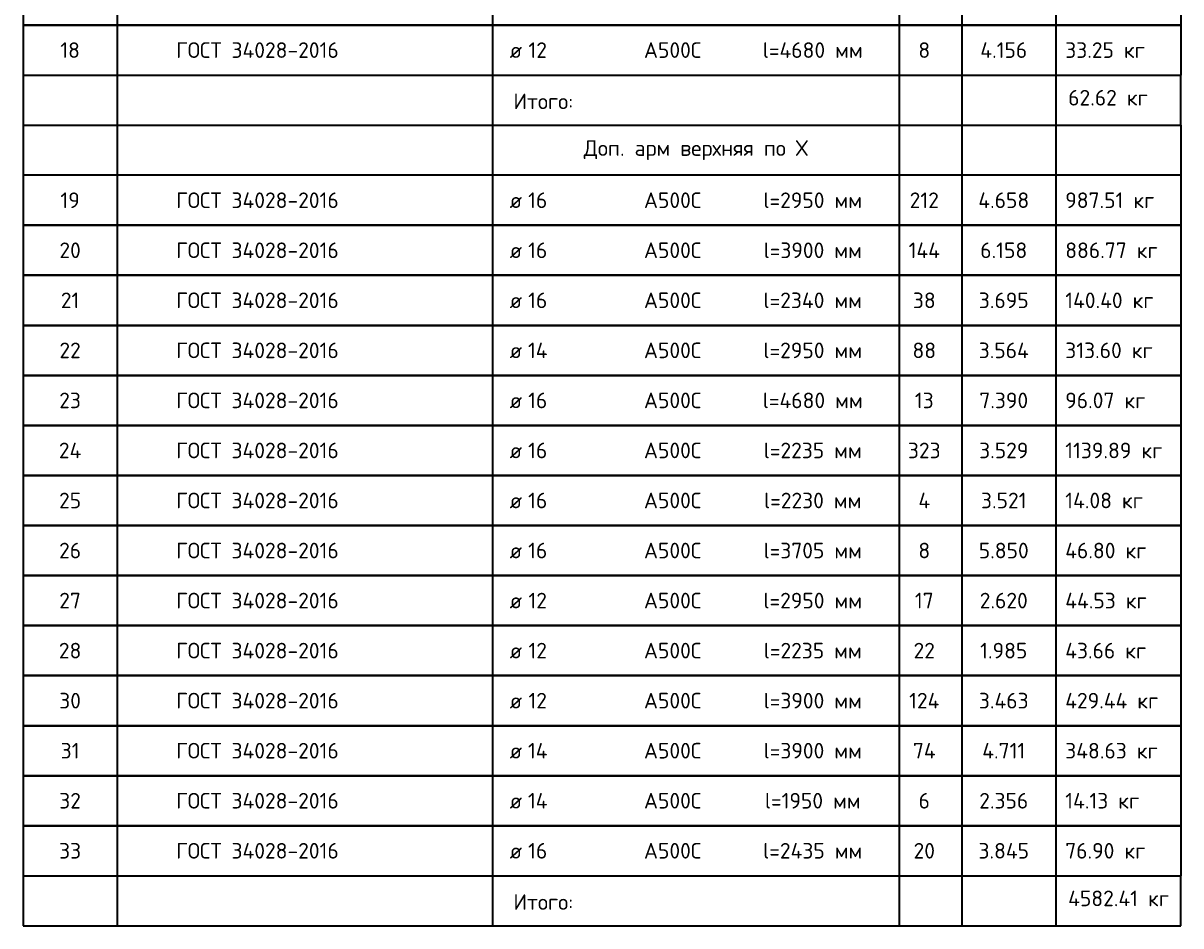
# Model space of a CAD drawing. Header units: metres. Extents: x -38 to 114, y -15 to 21.
# Tile 18 of 244: x 70.28 to 79.53, y -15.29 to -8.08. Entities that reach past the tile are written whole.
import ezdxf

# ---------------------------------------------------------------- set-up
doc = ezdxf.new("R2010")
doc.units = ezdxf.units.M
doc.styles.add('ISOCPEUR', font='txt')

msp = doc.modelspace()

# ---------------------------------------------------------------- linework, layer by layer
at = {"color": 7, "linetype": 'Continuous', "lineweight": 35, "transparency": 33554687}
for p, q in [((70.2814, -7.6927), (70.2814, -8.0927)), ((71.0314, -7.6927), (71.0314, -8.0927)), ((74.0314, -7.6927), (74.0314, -8.0927)), ((77.2814, -7.6927), (77.2814, -8.0927)), ((77.7814, -7.6927), (77.7814, -8.0927)), ((78.5314, -7.6927), (78.5314, -8.0927)), ((79.5314, -7.6927), (79.5314, -8.0927)), ((70.2814, -8.0927), (79.5314, -8.0927)), ((79.5314, -8.0927), (70.2814, -8.0927)), ((70.2814, -8.0927), (70.2814, -8.4927)), ((71.0314, -8.0927), (71.0314, -8.4927)), ((74.0314, -8.0927), (74.0314, -8.4927)), ((77.2814, -8.0927), (77.2814, -8.4927)), ((77.7814, -8.0927), (77.7814, -8.4927)), ((78.5314, -8.0927), (78.5314, -8.4927)), ((79.5314, -8.0927), (79.5314, -8.4927)), ((70.2814, -8.4927), (70.2814, -8.8927)), ((70.2814, -8.4927), (79.5314, -8.4927)), ((71.0314, -8.4927), (71.0314, -8.8927)), ((74.0314, -8.4927), (74.0314, -8.8927)), ((77.2814, -8.4927), (77.2814, -8.8927)), ((77.7814, -8.4927), (77.7814, -8.8927)), ((78.5314, -8.4927), (78.5314, -8.8927)), ((79.5314, -8.8927), (79.5314, -8.4927)), ((70.2814, -8.8927), (79.5314, -8.8927)), ((70.2814, -8.8927), (70.2814, -9.2927)), ((71.0314, -8.8927), (71.0314, -9.2927)), ((74.0314, -8.8927), (74.0314, -9.2927)), ((77.2814, -8.8927), (77.2814, -9.2927)), ((77.7814, -8.8927), (77.7814, -9.2927)), ((78.5314, -8.8927), (78.5314, -9.2927)), ((79.5314, -8.8927), (79.5314, -9.2927)), ((79.5314, -9.2927), (70.2814, -9.2927)), ((70.2814, -9.2927), (70.2814, -9.6927)), ((71.0314, -9.2927), (71.0314, -9.6927)), ((74.0314, -9.2927), (74.0314, -9.6927)), ((77.2814, -9.2927), (77.2814, -9.6927)), ((77.7814, -9.2927), (77.7814, -9.6927)), ((78.5314, -9.2927), (78.5314, -9.6927)), ((79.5314, -9.2927), (79.5314, -9.6927)), ((70.2814, -9.6927), (79.5314, -9.6927)), ((79.5314, -9.6927), (70.2814, -9.6927)), ((70.2814, -9.6927), (70.2814, -10.0927)), ((71.0314, -9.6927), (71.0314, -10.0927)), ((74.0314, -9.6927), (74.0314, -10.0927)), ((77.2814, -9.6927), (77.2814, -10.0927)), ((77.7814, -9.6927), (77.7814, -10.0927)), ((78.5314, -9.6927), (78.5314, -10.0927)), ((79.5314, -9.6927), (79.5314, -10.0927)), ((70.2814, -10.0927), (79.5314, -10.0927)), ((79.5314, -10.0927), (70.2814, -10.0927)), ((70.2814, -10.0927), (70.2814, -10.4927)), ((71.0314, -10.0927), (71.0314, -10.4927)), ((74.0314, -10.0927), (74.0314, -10.4927)), ((77.2814, -10.0927), (77.2814, -10.4927)), ((77.7814, -10.0927), (77.7814, -10.4927)), ((78.5314, -10.0927), (78.5314, -10.4927)), ((79.5314, -10.0927), (79.5314, -10.4927)), ((70.2814, -10.4927), (79.5314, -10.4927)), ((79.5314, -10.4927), (70.2814, -10.4927)), ((70.2814, -10.4927), (70.2814, -10.8927)), ((71.0314, -10.4927), (71.0314, -10.8927)), ((74.0314, -10.4927), (74.0314, -10.8927)), ((77.2814, -10.4927), (77.2814, -10.8927)), ((77.7814, -10.4927), (77.7814, -10.8927)), ((78.5314, -10.4927), (78.5314, -10.8927)), ((79.5314, -10.4927), (79.5314, -10.8927)), ((70.2814, -10.8927), (79.5314, -10.8927)), ((79.5314, -10.8927), (70.2814, -10.8927)), ((70.2814, -10.8927), (70.2814, -11.2927)), ((71.0314, -10.8927), (71.0314, -11.2927)), ((74.0314, -10.8927), (74.0314, -11.2927)), ((77.2814, -10.8927), (77.2814, -11.2927)), ((77.7814, -10.8927), (77.7814, -11.2927)), ((78.5314, -10.8927), (78.5314, -11.2927)), ((79.5314, -10.8927), (79.5314, -11.2927)), ((70.2814, -11.2927), (79.5314, -11.2927)), ((79.5314, -11.2927), (70.2814, -11.2927)), ((70.2814, -11.2927), (70.2814, -11.6927)), ((71.0314, -11.2927), (71.0314, -11.6927)), ((74.0314, -11.2927), (74.0314, -11.6927)), ((77.2814, -11.2927), (77.2814, -11.6927)), ((77.7814, -11.2927), (77.7814, -11.6927)), ((78.5314, -11.2927), (78.5314, -11.6927)), ((79.5314, -11.2927), (79.5314, -11.6927)), ((70.2814, -11.6927), (79.5314, -11.6927)), ((79.5314, -11.6927), (70.2814, -11.6927)), ((70.2814, -11.6927), (70.2814, -12.0927)), ((71.0314, -11.6927), (71.0314, -12.0927)), ((74.0314, -11.6927), (74.0314, -12.0927)), ((77.2814, -11.6927), (77.2814, -12.0927)), ((77.7814, -11.6927), (77.7814, -12.0927)), ((78.5314, -11.6927), (78.5314, -12.0927)), ((79.5314, -11.6927), (79.5314, -12.0927)), ((70.2814, -12.0927), (79.5314, -12.0927)), ((79.5314, -12.0927), (70.2814, -12.0927)), ((70.2814, -12.0927), (70.2814, -12.4927)), ((71.0314, -12.0927), (71.0314, -12.4927)), ((74.0314, -12.0927), (74.0314, -12.4927)), ((77.2814, -12.0927), (77.2814, -12.4927)), ((77.7814, -12.0927), (77.7814, -12.4927)), ((78.5314, -12.0927), (78.5314, -12.4927)), ((79.5314, -12.0927), (79.5314, -12.4927)), ((70.2814, -12.4927), (79.5314, -12.4927)), ((79.5314, -12.4927), (70.2814, -12.4927)), ((70.2814, -12.4927), (70.2814, -12.8927)), ((71.0314, -12.4927), (71.0314, -12.8927)), ((74.0314, -12.4927), (74.0314, -12.8927)), ((77.2814, -12.4927), (77.2814, -12.8927)), ((77.7814, -12.4927), (77.7814, -12.8927)), ((78.5314, -12.4927), (78.5314, -12.8927)), ((79.5314, -12.4927), (79.5314, -12.8927)), ((70.2814, -12.8927), (79.5314, -12.8927)), ((79.5314, -12.8927), (70.2814, -12.8927)), ((70.2814, -12.8927), (70.2814, -13.2927)), ((71.0314, -12.8927), (71.0314, -13.2927)), ((74.0314, -12.8927), (74.0314, -13.2927)), ((77.2814, -12.8927), (77.2814, -13.2927)), ((77.7814, -12.8927), (77.7814, -13.2927)), ((78.5314, -12.8927), (78.5314, -13.2927)), ((79.5314, -12.8927), (79.5314, -13.2927)), ((70.2814, -13.2927), (79.5314, -13.2927)), ((79.5314, -13.2927), (70.2814, -13.2927)), ((70.2814, -13.2927), (70.2814, -13.6927)), ((71.0314, -13.2927), (71.0314, -13.6927)), ((74.0314, -13.2927), (74.0314, -13.6927)), ((77.2814, -13.2927), (77.2814, -13.6927)), ((77.7814, -13.2927), (77.7814, -13.6927)), ((78.5314, -13.2927), (78.5314, -13.6927)), ((79.5314, -13.2927), (79.5314, -13.6927)), ((70.2814, -13.6927), (79.5314, -13.6927)), ((79.5314, -13.6927), (70.2814, -13.6927)), ((70.2814, -13.6927), (70.2814, -14.0927)), ((71.0314, -13.6927), (71.0314, -14.0927)), ((74.0314, -13.6927), (74.0314, -14.0927)), ((77.2814, -13.6927), (77.2814, -14.0927)), ((77.7814, -13.6927), (77.7814, -14.0927)), ((78.5314, -13.6927), (78.5314, -14.0927)), ((79.5314, -13.6927), (79.5314, -14.0927)), ((70.2814, -14.0927), (79.5314, -14.0927)), ((79.5314, -14.0927), (70.2814, -14.0927)), ((70.2814, -14.0927), (70.2814, -14.4927)), ((71.0314, -14.0927), (71.0314, -14.4927)), ((74.0314, -14.0927), (74.0314, -14.4927)), ((77.2814, -14.0927), (77.2814, -14.4927)), ((77.7814, -14.0927), (77.7814, -14.4927)), ((78.5314, -14.0927), (78.5314, -14.4927)), ((79.5314, -14.0927), (79.5314, -14.4927)), ((70.2814, -14.4927), (79.5314, -14.4927)), ((79.5314, -14.4927), (70.2814, -14.4927)), ((70.2814, -14.4927), (70.2814, -14.8927)), ((71.0314, -14.4927), (71.0314, -14.8927)), ((74.0314, -14.4927), (74.0314, -14.8927)), ((77.2814, -14.4927), (77.2814, -14.8927)), ((77.7814, -14.4927), (77.7814, -14.8927)), ((78.5314, -14.4927), (78.5314, -14.8927)), ((79.5314, -14.4927), (79.5314, -14.8927)), ((70.2814, -14.8927), (70.2814, -15.2927)), ((70.2814, -14.8927), (79.5314, -14.8927)), ((71.0314, -14.8927), (71.0314, -15.2927)), ((74.0314, -14.8927), (74.0314, -15.2927)), ((77.2814, -14.8927), (77.2814, -15.2927)), ((77.7814, -14.8927), (77.7814, -15.2927)), ((78.5314, -14.8927), (78.5314, -15.2927)), ((79.5314, -15.2927), (79.5314, -14.8927)), ((70.2814, -15.2927), (79.5314, -15.2927))]:
    msp.add_line(p, q, dxfattribs=at)
at = {"color": 7, "linetype": 'Continuous', "lineweight": 13, "transparency": 33554687}
for p, q in [((79.5314, -8.0927), (70.2814, -8.0927)), ((79.5314, -8.4927), (70.2814, -8.4927)), ((79.5314, -9.6927), (70.2814, -9.6927)), ((79.5314, -10.0927), (70.2814, -10.0927)), ((79.5314, -10.4927), (70.2814, -10.4927)), ((79.5314, -10.8927), (70.2814, -10.8927)), ((79.5314, -11.2927), (70.2814, -11.2927)), ((79.5314, -11.6927), (70.2814, -11.6927)), ((79.5314, -12.0927), (70.2814, -12.0927)), ((79.5314, -12.4927), (70.2814, -12.4927)), ((79.5314, -12.8927), (70.2814, -12.8927)), ((79.5314, -13.2927), (70.2814, -13.2927)), ((79.5314, -13.6927), (70.2814, -13.6927)), ((79.5314, -14.0927), (70.2814, -14.0927)), ((79.5314, -14.4927), (70.2814, -14.4927)), ((79.5314, -14.8927), (70.2814, -14.8927))]:
    msp.add_line(p, q, dxfattribs=at)

# ---------------------------------------------------------------- texts
at = {"color": 7, "linetype": 'Continuous', "lineweight": 35, "transparency": 33554687, "char_height": 0.0625, "style": 'ISOCPEUR'}
for s, insert, width, attachment_point in [('\\A1;{\\fISOCPEUR|i0|b0;\\H0.125000;\\W1.000000;\\C7;ГОСТ 34028-2016}\\P', (72.1531, -8.2927), 1.372706, 5), ('\\A1;{\\fISOCPEUR|i0|b0;\\H0.125000;\\W1.000000;\\C7;18}\\P', (70.6564, -8.2927), 0.196875, 5), ('\\A1;{\\fISOCPEUR|i0|b0;\\H0.125000;\\W1.000000;\\C7;12}\\P', (74.3928, -8.2927), 0.196875, 5), ('\\A1;{\\fISOCPEUR|i0|b0;\\H0.125000;\\W1.000000;\\C7;А500С}\\P', (75.4707, -8.2927), 0.521795, 5), ('\\A1;{\\fISOCPEUR|i0|b0;\\H0.125000;\\W1.000000;\\C7;l=4680 мм}\\P', (76.5902, -8.2927), 0.835547, 5), ('\\A1;{\\fISOCPEUR|i0|b0;\\H0.125000;\\W1.000000;\\C7;8}\\P', (77.4814, -8.2927), 0.136111, 5), ('\\A1;{\\fISOCPEUR|i0|b0;\\H0.125000;\\W1.000000;\\C7;4.156}\\P', (78.1164, -8.2927), 0.430147, 5), ('\\A1;{\\fISOCPEUR|i0|b0;\\H0.125000;\\W1.000000;\\C7;33.25 кг}\\P', (78.6077, -8.2927), 0.697642, 4), ('\\A1;{\\fISOCPEUR|i0|b0;\\H0.125000;\\W1.000000;\\C7;ø}\\P', (74.2186, -8.2927), 0.163636, 5), ('\\A1;{\\fISOCPEUR|i0|b0;\\H0.125000;\\W1.000000;\\C7;Итого:}\\P', (74.4375, -8.7021), 0.572093, 5), ('\\A1;{\\fISOCPEUR|i0|b0;\\H0.125000;\\W1.000000;\\C7;62.62 кг}\\P', (78.6312, -8.6732), 0.697642, 4), ('\\A1;{\\fISOCPEUR|i0|b0;\\H0.125000;\\W1.000000;\\C7;ГОСТ 34028-2016}\\P', (72.1531, -9.4927), 1.372706, 5), ('\\A1;{\\fISOCPEUR|i0|b0;\\H0.125000;\\W1.000000;\\C7;19}\\P', (70.6564, -9.4927), 0.196875, 5), ('\\A1;{\\fISOCPEUR|i0|b0;\\H0.125000;\\W1.000000;\\C7;16}\\P', (74.3928, -9.4927), 0.196875, 5), ('\\A1;{\\fISOCPEUR|i0|b0;\\H0.125000;\\W1.000000;\\C7;А500С}\\P', (75.4707, -9.4927), 0.521795, 5), ('\\A1;{\\fISOCPEUR|i0|b0;\\H0.125000;\\W1.000000;\\C7;l=2950 мм}\\P', (76.5902, -9.4927), 0.823016, 5), ('\\A1;{\\fISOCPEUR|i0|b0;\\H0.125000;\\W1.000000;\\C7;212}\\P', (77.4814, -9.4927), 0.28913, 5), ('\\A1;{\\fISOCPEUR|i0|b0;\\H0.125000;\\W1.000000;\\C7;4.658}\\P', (78.1164, -9.4927), 0.458824, 5), ('\\A1;{\\fISOCPEUR|i0|b0;\\H0.125000;\\W1.000000;\\C7;987.51 кг}\\P', (78.6077, -9.4927), 0.758333, 4), ('\\A1;{\\fISOCPEUR|i0|b0;\\H0.125000;\\W1.000000;\\C7;ø}\\P', (74.2186, -9.4927), 0.163636, 5), ('\\A1;{\\fISOCPEUR|i0|b0;\\H0.125000;\\W1.000000;\\C7;ГОСТ 34028-2016}\\P', (72.1531, -9.8927), 1.372706, 5), ('\\A1;{\\fISOCPEUR|i0|b0;\\H0.125000;\\W1.000000;\\C7;20}\\P', (70.6564, -9.8927), 0.229687, 5), ('\\A1;{\\fISOCPEUR|i0|b0;\\H0.125000;\\W1.000000;\\C7;ø}\\P', (74.2186, -9.8927), 0.163636, 5), ('\\A1;{\\fISOCPEUR|i0|b0;\\H0.125000;\\W1.000000;\\C7;16}\\P', (74.3928, -9.8927), 0.196875, 5), ('\\A1;{\\fISOCPEUR|i0|b0;\\H0.125000;\\W1.000000;\\C7;А500С}\\P', (75.4707, -9.8927), 0.521795, 5), ('\\A1;{\\fISOCPEUR|i0|b0;\\H0.125000;\\W1.000000;\\C7;l=3900 мм}\\P', (76.5902, -9.8927), 0.823016, 5), ('\\A1;{\\fISOCPEUR|i0|b0;\\H0.125000;\\W1.000000;\\C7;144}\\P', (77.4814, -9.8927), 0.315, 5), ('\\A1;{\\fISOCPEUR|i0|b0;\\H0.125000;\\W1.000000;\\C7;6.158}\\P', (78.1164, -9.8927), 0.417424, 5), ('\\A1;{\\fISOCPEUR|i0|b0;\\H0.125000;\\W1.000000;\\C7;886.77 кг}\\P', (78.6077, -9.8927), 0.785417, 4), ('\\A1;{\\fISOCPEUR|i0|b0;\\H0.125000;\\W1.000000;\\C7;ГОСТ 34028-2016}\\P', (72.1531, -10.2927), 1.372706, 5), ('\\A1;{\\fISOCPEUR|i0|b0;\\H0.125000;\\W1.000000;\\C7;21}\\P', (70.6564, -10.2927), 0.196875, 5), ('\\A1;{\\fISOCPEUR|i0|b0;\\H0.125000;\\W1.000000;\\C7;ø}\\P', (74.2186, -10.2927), 0.163636, 5), ('\\A1;{\\fISOCPEUR|i0|b0;\\H0.125000;\\W1.000000;\\C7;16}\\P', (74.3928, -10.2927), 0.196875, 5), ('\\A1;{\\fISOCPEUR|i0|b0;\\H0.125000;\\W1.000000;\\C7;А500С}\\P', (75.4707, -10.2927), 0.521795, 5), ('\\A1;{\\fISOCPEUR|i0|b0;\\H0.125000;\\W1.000000;\\C7;l=2340 мм}\\P', (76.5902, -10.2927), 0.835547, 5), ('\\A1;{\\fISOCPEUR|i0|b0;\\H0.125000;\\W1.000000;\\C7;38}\\P', (77.4814, -10.2927), 0.229687, 5), ('\\A1;{\\fISOCPEUR|i0|b0;\\H0.125000;\\W1.000000;\\C7;3.695}\\P', (78.1164, -10.2927), 0.446212, 5), ('\\A1;{\\fISOCPEUR|i0|b0;\\H0.125000;\\W1.000000;\\C7;140.40 кг}\\P', (78.6077, -10.2927), 0.783468, 4), ('\\A1;{\\fISOCPEUR|i0|b0;\\H0.125000;\\W1.000000;\\C7;ГОСТ 34028-2016}\\P', (72.1531, -10.6927), 1.372706, 5), ('\\A1;{\\fISOCPEUR|i0|b0;\\H0.125000;\\W1.000000;\\C7;22}\\P', (70.6564, -10.6927), 0.229687, 5), ('\\A1;{\\fISOCPEUR|i0|b0;\\H0.125000;\\W1.000000;\\C7;14}\\P', (74.3928, -10.6927), 0.210294, 5), ('\\A1;{\\fISOCPEUR|i0|b0;\\H0.125000;\\W1.000000;\\C7;А500С}\\P', (75.4707, -10.6927), 0.521795, 5), ('\\A1;{\\fISOCPEUR|i0|b0;\\H0.125000;\\W1.000000;\\C7;l=2950 мм}\\P', (76.5902, -10.6927), 0.823016, 5), ('\\A1;{\\fISOCPEUR|i0|b0;\\H0.125000;\\W1.000000;\\C7;88}\\P', (77.4814, -10.6927), 0.229687, 5), ('\\A1;{\\fISOCPEUR|i0|b0;\\H0.125000;\\W1.000000;\\C7;3.564}\\P', (78.1164, -10.6927), 0.458824, 5), ('\\A1;{\\fISOCPEUR|i0|b0;\\H0.125000;\\W1.000000;\\C7;313.60 кг}\\P', (78.6077, -10.6927), 0.758333, 4), ('\\A1;{\\fISOCPEUR|i0|b0;\\H0.125000;\\W1.000000;\\C7;ø}\\P', (74.2186, -10.6927), 0.163636, 5), ('\\A1;{\\fISOCPEUR|i0|b0;\\H0.125000;\\W1.000000;\\C7;ГОСТ 34028-2016}\\P', (72.1531, -11.0927), 1.372706, 5), ('\\A1;{\\fISOCPEUR|i0|b0;\\H0.125000;\\W1.000000;\\C7;23}\\P', (70.6564, -11.0927), 0.229687, 5), ('\\A1;{\\fISOCPEUR|i0|b0;\\H0.125000;\\W1.000000;\\C7;ø}\\P', (74.2186, -11.0927), 0.163636, 5), ('\\A1;{\\fISOCPEUR|i0|b0;\\H0.125000;\\W1.000000;\\C7;16}\\P', (74.3928, -11.0927), 0.196875, 5), ('\\A1;{\\fISOCPEUR|i0|b0;\\H0.125000;\\W1.000000;\\C7;А500С}\\P', (75.4707, -11.0927), 0.521795, 5), ('\\A1;{\\fISOCPEUR|i0|b0;\\H0.125000;\\W1.000000;\\C7;l=4680 мм}\\P', (76.5902, -11.0927), 0.835547, 5), ('\\A1;{\\fISOCPEUR|i0|b0;\\H0.125000;\\W1.000000;\\C7;13}\\P', (77.4814, -11.0927), 0.196875, 5), ('\\A1;{\\fISOCPEUR|i0|b0;\\H0.125000;\\W1.000000;\\C7;7.390}\\P', (78.1164, -11.0927), 0.446212, 5), ('\\A1;{\\fISOCPEUR|i0|b0;\\H0.125000;\\W1.000000;\\C7;96.07 кг}\\P', (78.6077, -11.0927), 0.697642, 4), ('\\A1;{\\fISOCPEUR|i0|b0;\\H0.125000;\\W1.000000;\\C7;ГОСТ 34028-2016}\\P', (72.1531, -11.4927), 1.372706, 5), ('\\A1;{\\fISOCPEUR|i0|b0;\\H0.125000;\\W1.000000;\\C7;1139.89 кг}\\P', (78.6077, -11.4927), 0.819403, 4), ('\\A1;{\\fISOCPEUR|i0|b0;\\H0.125000;\\W1.000000;\\C7;24}\\P', (70.6564, -11.4927), 0.242647, 5), ('\\A1;{\\fISOCPEUR|i0|b0;\\H0.125000;\\W1.000000;\\C7;ø}\\P', (74.2186, -11.4927), 0.163636, 5), ('\\A1;{\\fISOCPEUR|i0|b0;\\H0.125000;\\W1.000000;\\C7;16}\\P', (74.3928, -11.4927), 0.196875, 5), ('\\A1;{\\fISOCPEUR|i0|b0;\\H0.125000;\\W1.000000;\\C7;А500С}\\P', (75.4707, -11.4927), 0.521795, 5), ('\\A1;{\\fISOCPEUR|i0|b0;\\H0.125000;\\W1.000000;\\C7;l=2235 мм}\\P', (76.5902, -11.4927), 0.823016, 5), ('\\A1;{\\fISOCPEUR|i0|b0;\\H0.125000;\\W1.000000;\\C7;323}\\P', (77.4814, -11.4927), 0.319565, 5), ('\\A1;{\\fISOCPEUR|i0|b0;\\H0.125000;\\W1.000000;\\C7;3.529}\\P', (78.1164, -11.4927), 0.446212, 5), ('\\A1;{\\fISOCPEUR|i0|b0;\\H0.125000;\\W1.000000;\\C7;ГОСТ 34028-2016}\\P', (72.1531, -11.8927), 1.372706, 5), ('\\A1;{\\fISOCPEUR|i0|b0;\\H0.125000;\\W1.000000;\\C7;25}\\P', (70.6564, -11.8927), 0.229687, 5), ('\\A1;{\\fISOCPEUR|i0|b0;\\H0.125000;\\W1.000000;\\C7;16}\\P', (74.3928, -11.8927), 0.196875, 5), ('\\A1;{\\fISOCPEUR|i0|b0;\\H0.125000;\\W1.000000;\\C7;А500С}\\P', (75.4707, -11.8927), 0.521795, 5), ('\\A1;{\\fISOCPEUR|i0|b0;\\H0.125000;\\W1.000000;\\C7;l=2230 мм}\\P', (76.5902, -11.8927), 0.823016, 5), ('\\A1;{\\fISOCPEUR|i0|b0;\\H0.125000;\\W1.000000;\\C7;4}\\P', (77.4814, -11.8927), 0.15, 5), ('\\A1;{\\fISOCPEUR|i0|b0;\\H0.125000;\\W1.000000;\\C7;3.521}\\P', (78.1164, -11.8927), 0.417424, 5), ('\\A1;{\\fISOCPEUR|i0|b0;\\H0.125000;\\W1.000000;\\C7;14.08 кг}\\P', (78.6077, -11.8927), 0.68287, 4), ('\\A1;{\\fISOCPEUR|i0|b0;\\H0.125000;\\W1.000000;\\C7;ø}\\P', (74.2186, -11.8927), 0.163636, 5), ('\\A1;{\\fISOCPEUR|i0|b0;\\H0.125000;\\W1.000000;\\C7;ГОСТ 34028-2016}\\P', (72.1531, -12.2927), 1.372706, 5), ('\\A1;{\\fISOCPEUR|i0|b0;\\H0.125000;\\W1.000000;\\C7;26}\\P', (70.6564, -12.2927), 0.229687, 5), ('\\A1;{\\fISOCPEUR|i0|b0;\\H0.125000;\\W1.000000;\\C7;ø}\\P', (74.2186, -12.2927), 0.163636, 5), ('\\A1;{\\fISOCPEUR|i0|b0;\\H0.125000;\\W1.000000;\\C7;16}\\P', (74.3928, -12.2927), 0.196875, 5), ('\\A1;{\\fISOCPEUR|i0|b0;\\H0.125000;\\W1.000000;\\C7;А500С}\\P', (75.4707, -12.2927), 0.521795, 5), ('\\A1;{\\fISOCPEUR|i0|b0;\\H0.125000;\\W1.000000;\\C7;l=3705 мм}\\P', (76.5902, -12.2927), 0.823016, 5), ('\\A1;{\\fISOCPEUR|i0|b0;\\H0.125000;\\W1.000000;\\C7;8}\\P', (77.4814, -12.2927), 0.136111, 5), ('\\A1;{\\fISOCPEUR|i0|b0;\\H0.125000;\\W1.000000;\\C7;5.850}\\P', (78.1164, -12.2927), 0.446212, 5), ('\\A1;{\\fISOCPEUR|i0|b0;\\H0.125000;\\W1.000000;\\C7;46.80 кг}\\P', (78.6077, -12.2927), 0.710185, 4), ('\\A1;{\\fISOCPEUR|i0|b0;\\H0.125000;\\W1.000000;\\C7;ГОСТ 34028-2016}\\P', (72.1531, -12.6927), 1.372706, 5), ('\\A1;{\\fISOCPEUR|i0|b0;\\H0.125000;\\W1.000000;\\C7;27}\\P', (70.6564, -12.6927), 0.229687, 5), ('\\A1;{\\fISOCPEUR|i0|b0;\\H0.125000;\\W1.000000;\\C7;ø}\\P', (74.2186, -12.6927), 0.163636, 5), ('\\A1;{\\fISOCPEUR|i0|b0;\\H0.125000;\\W1.000000;\\C7;12}\\P', (74.3928, -12.6927), 0.196875, 5), ('\\A1;{\\fISOCPEUR|i0|b0;\\H0.125000;\\W1.000000;\\C7;А500С}\\P', (75.4707, -12.6927), 0.521795, 5), ('\\A1;{\\fISOCPEUR|i0|b0;\\H0.125000;\\W1.000000;\\C7;l=2950 мм}\\P', (76.5902, -12.6927), 0.823016, 5), ('\\A1;{\\fISOCPEUR|i0|b0;\\H0.125000;\\W1.000000;\\C7;17}\\P', (77.4814, -12.6927), 0.196875, 5), ('\\A1;{\\fISOCPEUR|i0|b0;\\H0.125000;\\W1.000000;\\C7;2.620}\\P', (78.1164, -12.6927), 0.446212, 5), ('\\A1;{\\fISOCPEUR|i0|b0;\\H0.125000;\\W1.000000;\\C7;44.53 кг}\\P', (78.6077, -12.6927), 0.722727, 4), ('\\A1;{\\fISOCPEUR|i0|b0;\\H0.125000;\\W1.000000;\\C7;ГОСТ 34028-2016}\\P', (72.1531, -13.0927), 1.372706, 5), ('\\A1;{\\fISOCPEUR|i0|b0;\\H0.125000;\\W1.000000;\\C7;28}\\P', (70.6564, -13.0927), 0.229687, 5), ('\\A1;{\\fISOCPEUR|i0|b0;\\H0.125000;\\W1.000000;\\C7;12}\\P', (74.3928, -13.0927), 0.196875, 5), ('\\A1;{\\fISOCPEUR|i0|b0;\\H0.125000;\\W1.000000;\\C7;А500С}\\P', (75.4707, -13.0927), 0.521795, 5), ('\\A1;{\\fISOCPEUR|i0|b0;\\H0.125000;\\W1.000000;\\C7;l=2235 мм}\\P', (76.5902, -13.0927), 0.823016, 5), ('\\A1;{\\fISOCPEUR|i0|b0;\\H0.125000;\\W1.000000;\\C7;22}\\P', (77.4814, -13.0927), 0.229687, 5), ('\\A1;{\\fISOCPEUR|i0|b0;\\H0.125000;\\W1.000000;\\C7;1.985}\\P', (78.1164, -13.0927), 0.417424, 5), ('\\A1;{\\fISOCPEUR|i0|b0;\\H0.125000;\\W1.000000;\\C7;43.66 кг}\\P', (78.6077, -13.0927), 0.710185, 4), ('\\A1;{\\fISOCPEUR|i0|b0;\\H0.125000;\\W1.000000;\\C7;ø}\\P', (74.2186, -13.0927), 0.163636, 5), ('\\A1;{\\fISOCPEUR|i0|b0;\\H0.125000;\\W1.000000;\\C7;ГОСТ 34028-2016}\\P', (72.1531, -13.4927), 1.372706, 5), ('\\A1;{\\fISOCPEUR|i0|b0;\\H0.125000;\\W1.000000;\\C7;30}\\P', (70.6564, -13.4927), 0.229687, 5), ('\\A1;{\\fISOCPEUR|i0|b0;\\H0.125000;\\W1.000000;\\C7;ø}\\P', (74.2186, -13.4927), 0.163636, 5), ('\\A1;{\\fISOCPEUR|i0|b0;\\H0.125000;\\W1.000000;\\C7;12}\\P', (74.3928, -13.4927), 0.196875, 5), ('\\A1;{\\fISOCPEUR|i0|b0;\\H0.125000;\\W1.000000;\\C7;А500С}\\P', (75.4707, -13.4927), 0.521795, 5), ('\\A1;{\\fISOCPEUR|i0|b0;\\H0.125000;\\W1.000000;\\C7;l=3900 мм}\\P', (76.5902, -13.4927), 0.823016, 5), ('\\A1;{\\fISOCPEUR|i0|b0;\\H0.125000;\\W1.000000;\\C7;124}\\P', (77.4814, -13.4927), 0.302083, 5), ('\\A1;{\\fISOCPEUR|i0|b0;\\H0.125000;\\W1.000000;\\C7;3.463}\\P', (78.1164, -13.4927), 0.458824, 5), ('\\A1;{\\fISOCPEUR|i0|b0;\\H0.125000;\\W1.000000;\\C7;429.44 кг}\\P', (78.6077, -13.4927), 0.823016, 4), ('\\A1;{\\fISOCPEUR|i0|b0;\\H0.125000;\\W1.000000;\\C7;ГОСТ 34028-2016}\\P', (72.1531, -13.8927), 1.372706, 5), ('\\A1;{\\fISOCPEUR|i0|b0;\\H0.125000;\\W1.000000;\\C7;31}\\P', (70.6564, -13.8927), 0.196875, 5), ('\\A1;{\\fISOCPEUR|i0|b0;\\H0.125000;\\W1.000000;\\C7;ø}\\P', (74.2186, -13.8927), 0.163636, 5), ('\\A1;{\\fISOCPEUR|i0|b0;\\H0.125000;\\W1.000000;\\C7;14}\\P', (74.3928, -13.8927), 0.210294, 5), ('\\A1;{\\fISOCPEUR|i0|b0;\\H0.125000;\\W1.000000;\\C7;А500С}\\P', (75.4707, -13.8927), 0.521795, 5), ('\\A1;{\\fISOCPEUR|i0|b0;\\H0.125000;\\W1.000000;\\C7;l=3900 мм}\\P', (76.5902, -13.8927), 0.823016, 5), ('\\A1;{\\fISOCPEUR|i0|b0;\\H0.125000;\\W1.000000;\\C7;74}\\P', (77.4814, -13.8927), 0.242647, 5), ('\\A1;{\\fISOCPEUR|i0|b0;\\H0.125000;\\W1.000000;\\C7;4.711}\\P', (78.1164, -13.8927), 0.401471, 5), ('\\A1;{\\fISOCPEUR|i0|b0;\\H0.125000;\\W1.000000;\\C7;348.63 кг}\\P', (78.6077, -13.8927), 0.797951, 4), ('\\A1;{\\fISOCPEUR|i0|b0;\\H0.125000;\\W1.000000;\\C7;ГОСТ 34028-2016}\\P', (72.1531, -14.2927), 1.372706, 5), ('\\A1;{\\fISOCPEUR|i0|b0;\\H0.125000;\\W1.000000;\\C7;l=1950 мм}\\P', (76.5902, -14.2927), 0.796032, 5), ('\\A1;{\\fISOCPEUR|i0|b0;\\H0.125000;\\W1.000000;\\C7;32}\\P', (70.6564, -14.2927), 0.229687, 5), ('\\A1;{\\fISOCPEUR|i0|b0;\\H0.125000;\\W1.000000;\\C7;14}\\P', (74.3928, -14.2927), 0.210294, 5), ('\\A1;{\\fISOCPEUR|i0|b0;\\H0.125000;\\W1.000000;\\C7;А500С}\\P', (75.4707, -14.2927), 0.521795, 5), ('\\A1;{\\fISOCPEUR|i0|b0;\\H0.125000;\\W1.000000;\\C7;6}\\P', (77.4814, -14.2927), 0.136111, 5), ('\\A1;{\\fISOCPEUR|i0|b0;\\H0.125000;\\W1.000000;\\C7;2.356}\\P', (78.1164, -14.2927), 0.446212, 5), ('\\A1;{\\fISOCPEUR|i0|b0;\\H0.125000;\\W1.000000;\\C7;14.13 кг}\\P', (78.6077, -14.2927), 0.655556, 4), ('\\A1;{\\fISOCPEUR|i0|b0;\\H0.125000;\\W1.000000;\\C7;ø}\\P', (74.2186, -14.2927), 0.163636, 5), ('\\A1;{\\fISOCPEUR|i0|b0;\\H0.125000;\\W1.000000;\\C7;ГОСТ 34028-2016}\\P', (72.1531, -14.6927), 1.372706, 5), ('\\A1;{\\fISOCPEUR|i0|b0;\\H0.125000;\\W1.000000;\\C7;33}\\P', (70.6564, -14.6927), 0.229687, 5), ('\\A1;{\\fISOCPEUR|i0|b0;\\H0.125000;\\W1.000000;\\C7;ø}\\P', (74.2186, -14.6927), 0.163636, 5), ('\\A1;{\\fISOCPEUR|i0|b0;\\H0.125000;\\W1.000000;\\C7;16}\\P', (74.3928, -14.6927), 0.196875, 5), ('\\A1;{\\fISOCPEUR|i0|b0;\\H0.125000;\\W1.000000;\\C7;А500С}\\P', (75.4707, -14.6927), 0.521795, 5), ('\\A1;{\\fISOCPEUR|i0|b0;\\H0.125000;\\W1.000000;\\C7;l=2435 мм}\\P', (76.5902, -14.6927), 0.835547, 5), ('\\A1;{\\fISOCPEUR|i0|b0;\\H0.125000;\\W1.000000;\\C7;20}\\P', (77.4814, -14.6927), 0.229687, 5), ('\\A1;{\\fISOCPEUR|i0|b0;\\H0.125000;\\W1.000000;\\C7;3.845}\\P', (78.1164, -14.6927), 0.458824, 5), ('\\A1;{\\fISOCPEUR|i0|b0;\\H0.125000;\\W1.000000;\\C7;76.90 кг}\\P', (78.6077, -14.6927), 0.697642, 4), ('\\A1;{\\fISOCPEUR|i0|b0;\\H0.125000;\\W1.000000;\\C7;Итого:}\\P', (74.4375, -15.1021), 0.572093, 5), ('\\A1;{\\fISOCPEUR|i0|b0;\\H0.125000;\\W1.000000;\\C7;4582.41 кг}\\P', (78.6312, -15.0732), 0.871377, 4)]:
    msp.add_mtext(s, dxfattribs=dict(at, insert=insert, width=width, attachment_point=attachment_point))
at = {"color": 7, "linetype": 'Continuous', "lineweight": 13, "transparency": 33554687, "insert": (75.6564, -9.0927), "char_height": 0.0625, "width": 1.87415, "attachment_point": 5, "style": 'ISOCPEUR'}
msp.add_mtext('\\A1;{\\fISOCPEUR|i0|b0;\\H0.125000;\\W1.000000;\\C7;Доп. арм верхняя по Х}\\P', dxfattribs=at)

doc.saveas('drawing.dxf')
